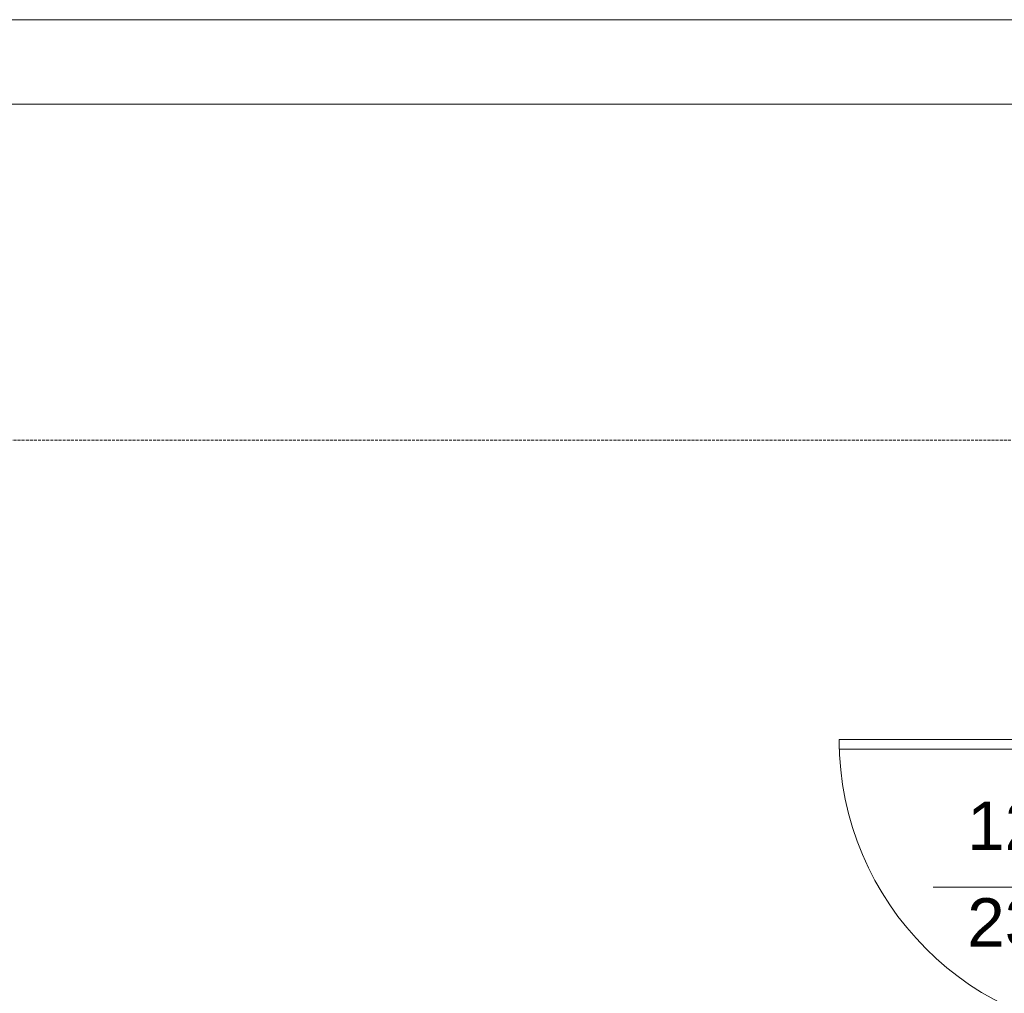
# Model space of a CAD drawing. Extents: x -7314 to 11761, y 144 to 9383.
# Tile 118 of 193: x 1569 to 1976, y 8528 to 8931. Entities that reach past the tile are written whole.
import ezdxf
from ezdxf.xclip import XClip

# ---------------------------------------------------------------- set-up
doc = ezdxf.new("R2010")
doc.units = 0
doc.header["$MEASUREMENT"] = 0
doc.header["$XCLIPFRAME"] = 0
doc.linetypes.add('Krawędzie ukryte', pattern=[68, 48, -20])
doc.linetypes.add('Wipeout_Contour', pattern=[20000, 0, -20000])
for name, color, linetype in [('FORMA - Arch 01 - 220-A Ściany', 7, 'Continuous'), ('FORMA - Arch 01 - 410-K Osie', 7, 'Continuous'), ('FORMA - Arch 04 - Wymiary ogólne', 7, 'Continuous')]:
    doc.layers.add(name, color=color, linetype=linetype)
doc.styles.add('STYL_AUTOMATYCZNY_2', font='arial.ttf')

# ---------------------------------------------------------------- blocks, each defined once
blk = doc.blocks.new('Rysunek_1_1', base_point=(4185.3, -5972.4))
at = {"layer": 'FORMA - Arch 01 - 220-A Ściany', "color": 7, "linetype": 'Continuous', "lineweight": 15, "ltscale": 0.025}
blk.add_line((1946.57, 8571.82), (2041.19, 8571.82), dxfattribs=at)
at = {"layer": 'FORMA - Arch 01 - 220-A Ściany', "color": 7, "linetype": 'Continuous', "lineweight": 13, "ltscale": 0.025}
blk.add_arc((2030.1, 8633.02), 122.4, 180, 270, dxfattribs=at)
at = {"layer": 'FORMA - Arch 01 - 410-K Osie', "color": 7, "linetype": 'Krawędzie ukryte', "lineweight": 13, "ltscale": 0.025}
blk.add_line((9416.23, 8756.9), (587.6, 8756.9), dxfattribs=at)
at = {"layer": 'FORMA - Arch 04 - Wymiary ogólne', "color": 154, "linetype": 'Continuous', "lineweight": 13, "ltscale": 0.025}
for p, q in [((899.04, 8930.89), (2018.1, 8930.89)), ((2034.04, 8895.89), (914.04, 8895.89))]:
    blk.add_line(p, q, dxfattribs=at)
at = {"layer": 'FORMA - Arch 01 - 220-A Ściany', "color": 7, "linetype": 'Continuous', "lineweight": 13, "char_height": 20, "attachment_point": 7, "style": 'STYL_AUTOMATYCZNY_2'}
for s, insert in [('\\A1;{\\pql;\\pt0;\\fArial|b0|i0|c238|p0;\\W1.000000;120\\fArial|b0|i0|c238|p0;\\W1.000000;\\A1{\\H.66x;\\S^  ;}\\fArial|b0|i0|c238|p0;\\W1.000000;\\fArial|b0|i0|c238|p0;\\W1.000000;}', (1960.65, 8581.49)), ('\\A1;{\\pql;\\pt0;\\fArial|b0|i0|c238|p0;\\W1.000000;230\\fArial|b0|i0|c238|p0;\\W1.000000;\\A1{\\H.66x;\\S^  ;}\\fArial|b0|i0|c238|p0;\\W1.000000;\\fArial|b0|i0|c238|p0;\\W1.000000;}', (1960.65, 8541.48))]:
    blk.add_mtext(s, dxfattribs=dict(at, insert=insert))
at = {"color": 254, "linetype": 'Wipeout_Contour', "lineweight": 0, "ltscale": 35411.795641}
blk.add_wipeout([(1907.7, 8633.02), (1907.7, 8629.02), (2030.1, 8629.02), (2030.1, 8633.02)], dxfattribs=at).dxf.layer = 'FORMA - Arch 01 - 220-A Ściany'
at = {"layer": 'FORMA - Arch 01 - 220-A Ściany', "color": 7, "linetype": 'Continuous', "lineweight": 13, "ltscale": 0.025}
for p, q in [((1907.7, 8633.02), (2030.1, 8633.02)), ((1907.7, 8629.02), (1907.7, 8633.02)), ((2030.1, 8629.02), (1907.7, 8629.02))]:
    blk.add_line(p, q, dxfattribs=at)

msp = doc.modelspace()

# ---------------------------------------------------------------- block references
at = {"lineweight": 20}
ref = msp.add_blockref('Rysunek_1_1', (4185.29965, -5972.39804), dxfattribs=at)
XClip(ref).set_block_clipping_path([(254.0251470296, 246.5573808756), (9689.7973583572, 9358.9497337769)])

doc.saveas('drawing.dxf')
